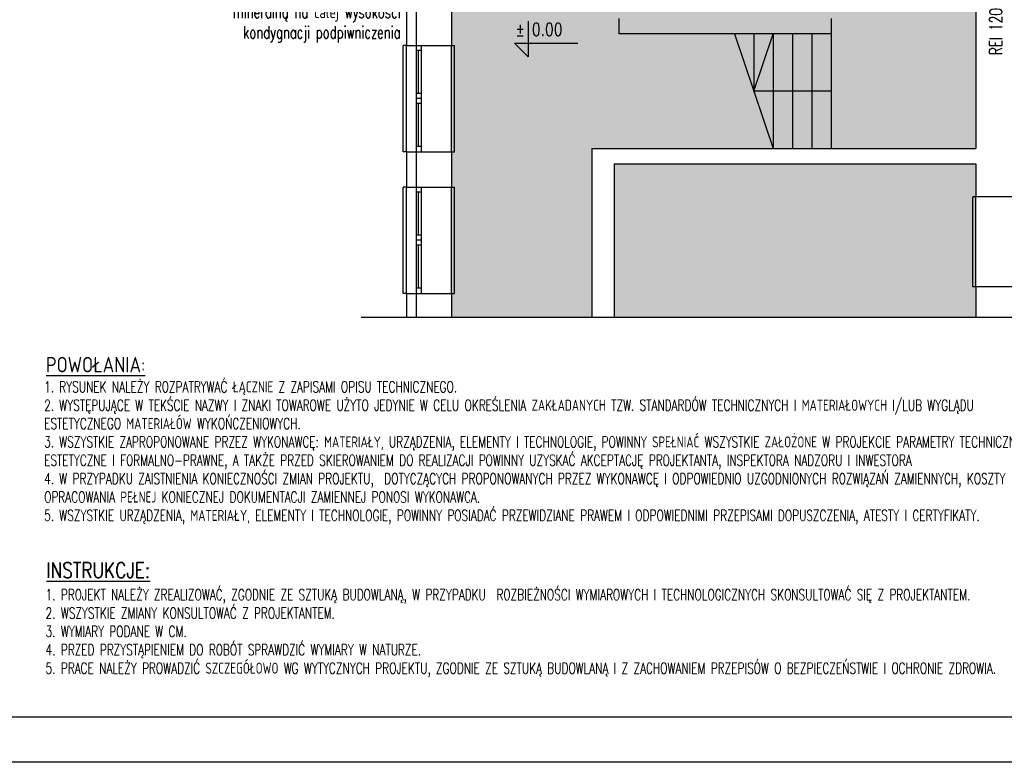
# Model space of a CAD drawing. Header units: millimetres. Extents: x 31969 to 285678, y -69766 to -1123.
# Tile 76 of 161: x 140257 to 141787, y -12023 to -10870. Entities that reach past the tile are written whole.
import ezdxf
from ezdxf.lldxf.tags import DXFTag

# ---------------------------------------------------------------- set-up
doc = ezdxf.new("R2010")
doc.units = ezdxf.units.MM
doc.linetypes.add('ACAD_ISO02W100', pattern=[15, 12, -3])
for name, color, linetype in [('a-izolacja 1', 3, 'Continuous'), ('a-koty', 1, 'Continuous'), ('a-opis 1', 3, 'Continuous'), ('a-opis 2', 1, 'Continuous'), ('a-opis 3', 15, 'Continuous'), ('a-ramka', 7, 'Continuous'), ('a-schody', 3, 'Continuous'), ('a-stolarka okienna', 3, 'Continuous'), ('a-szkło', 4, 'Continuous'), ('a-szraf', 252, 'Continuous'), ('a-ściany istniejące murowane', 6, 'Continuous')]:
    doc.layers.add(name, color=color, linetype=linetype)
doc.styles.add('IREK', font='simplex.shx', dxfattribs={"width": 0.8})
doc.styles.add('RS01507', font='romans.shx', dxfattribs={"width": 0.7, "height": 0.15})
doc.styles.add('WYMIAR', font='romans.shx', dxfattribs={"width": 0.8})
tags = doc.linetypes.add('DASHED', pattern=[0.75, 0.5, -0.25]).pattern_tags.tags
tags[6:7] = [DXFTag(74, 4), DXFTag(75, 0), DXFTag(340, '0'), DXFTag(46, 1.0), DXFTag(50, 0.0), DXFTag(44, 0.0), DXFTag(45, 0.0)]
tags[4:5] = [DXFTag(74, 4), DXFTag(75, 0), DXFTag(340, '0'), DXFTag(46, 1.0), DXFTag(50, 0.0), DXFTag(44, 0.0), DXFTag(45, 0.0)]

msp = doc.modelspace()

# ---------------------------------------------------------------- hatches: boundary and pattern name
at = {"layer": 'a-szraf', "ltscale": 30}
h = msp.add_hatch(dxfattribs=at)
h.set_pattern_fill('DOTS', color=256, scale=3)
h.set_pattern_definition([(0, (0, -3342.232), (2.38125, 4.7625), [0, -4.7625])])
h.paths.add_polyline_path([(141743.07, -11094.1), (141181.07, -11094.1), (141181.07, -11332.6), (141743.07, -11332.6)])
h.paths.add_polyline_path([(141743.07, -10690.1), (140928.07, -10690.1), (140928.07, -11070.1), (141146.07, -11070.1), (141743.07, -11070.1)])
h.paths.add_polyline_path([(141146.07, -11070.1), (140928.07, -11070.1), (140928.07, -11332.6), (141146.07, -11332.6)])

# ---------------------------------------------------------------- linework, layer by layer
at = {"layer": 'a-izolacja 1'}
for p, q in [((140873.07, -10855.1), (140873.07, -10910.1)), ((140873.07, -11075.1), (140873.07, -11130.1)), ((140873.07, -11295.1), (140873.07, -11332.6))]:
    msp.add_line(p, q, dxfattribs=at)
at = {"layer": 'a-koty'}
msp.add_lwpolyline([(141047.1, -10872.14), (141047.1, -10928.02), (141025.88, -10906.79), (141124.53, -10906.79)], dxfattribs=at)
at = {"layer": 'a-ramka', "ltscale": 0.5}
for points in [[(147493.33, -12023.13), (139893.33, -12023.13), (139893.33, -9053.13), (147493.33, -9053.13)], [(140143.33, -9123.13), (147423.33, -9123.13), (147423.33, -11953.13), (140143.33, -11953.13)]]:
    msp.add_lwpolyline(points, close=True, dxfattribs=at)
at = {"layer": 'a-schody'}
for p, q in [((141188.07, -10868.1), (141188.07, -10892.1)), ((141518.07, -10868.1), (141518.07, -10892.1)), ((141518.07, -10892.1), (141188.07, -10892.1)), ((141368.07, -10892.1), (141428.07, -11070.1)), ((141398.07, -10892.1), (141398.07, -10981.1)), ((141398.07, -10981.1), (141428.07, -10892.1)), ((141428.07, -10892.1), (141428.07, -11070.1)), ((141458.07, -10892.1), (141458.07, -11070.1)), ((141488.07, -10892.1), (141488.07, -11070.1)), ((141518.07, -10892.1), (141518.07, -11070.1)), ((141518.07, -10981.1), (141398.07, -10981.1))]:
    msp.add_line(p, q, dxfattribs=at)
at = {"layer": 'a-stolarka okienna', "ltscale": 40}
for p, q in [((140858.07, -10910.1), (140853.07, -10910.1)), ((140853.07, -11075.1), (140853.07, -10910.1)), ((140928.07, -10910.1), (140933.07, -10910.1)), ((140933.07, -11075.1), (140933.07, -10910.1)), ((140858.07, -11075.1), (140853.07, -11075.1)), ((140928.07, -11075.1), (140933.07, -11075.1)), ((140858.07, -11130.1), (140853.07, -11130.1)), ((140853.07, -11295.1), (140853.07, -11130.1)), ((140928.07, -11130.1), (140933.07, -11130.1)), ((140933.07, -11295.1), (140933.07, -11130.1)), ((141743.07, -11145.1), (141738.07, -11145.1)), ((141738.07, -11285.1), (141738.07, -11145.1)), ((141743.07, -11285.1), (141738.07, -11285.1)), ((140858.07, -11295.1), (140853.07, -11295.1)), ((140928.07, -11295.1), (140933.07, -11295.1))]:
    msp.add_line(p, q, dxfattribs=at)
at = {"layer": 'a-stolarka okienna', "linetype": 'DASHED', "lineweight": 25, "ltscale": 20}
for p, q in [((140858.07, -11075.1), (140858.07, -10910.1)), ((140928.07, -11075.1), (140928.07, -10910.1)), ((140858.07, -11295.1), (140858.07, -11130.1)), ((140928.07, -11295.1), (140928.07, -11130.1)), ((141743.07, -11285.1), (141743.07, -11145.1))]:
    msp.add_line(p, q, dxfattribs=at)
at = {"layer": 'a-stolarka okienna'}
for p, q in [((140873.07, -10910.1), (140873.07, -11075.1)), ((140881.07, -10917.87), (140873.07, -10917.87)), ((140881.07, -10910.1), (140881.07, -11074.87)), ((140881.07, -10984.71), (140873.07, -10984.71)), ((140881.07, -10992.6), (140873.07, -10992.6)), ((140881.07, -11000.37), (140873.07, -11000.37)), ((140881.07, -11066.87), (140873.07, -11066.87)), ((140873.07, -11130.1), (140873.07, -11295.1)), ((140881.07, -11130.1), (140881.07, -11294.87)), ((140881.07, -11137.87), (140873.07, -11137.87)), ((140881.07, -11204.71), (140873.07, -11204.71)), ((140881.07, -11212.6), (140873.07, -11212.6)), ((140881.07, -11220.37), (140873.07, -11220.37)), ((140881.07, -11286.87), (140873.07, -11286.87))]:
    msp.add_line(p, q, dxfattribs=at)
at = {"layer": 'a-szkło', "ltscale": 2}
for p, q in [((140877.07, -10984.71), (140877.07, -10917.87)), ((140877.07, -11066.87), (140877.07, -11000.37)), ((140877.07, -11204.71), (140877.07, -11137.87)), ((140877.07, -11286.87), (140877.07, -11220.37))]:
    msp.add_line(p, q, dxfattribs=at)
at = {"layer": 'a-ściany istniejące murowane'}
for p, q in [((141743.07, -10690.1), (141743.07, -11070.1)), ((140858.07, -10855.1), (140858.07, -10910.1)), ((140928.07, -10855.1), (140928.07, -10910.1)), ((140858.07, -10910.1), (140928.07, -10910.1)), ((140858.07, -11075.1), (140858.07, -11130.1)), ((140858.07, -11075.1), (140928.07, -11075.1)), ((140928.07, -11075.1), (140928.07, -11130.1)), ((141146.07, -11070.1), (141743.07, -11070.1)), ((141146.07, -11070.1), (141146.07, -11332.6)), ((141181.07, -11094.1), (141743.07, -11094.1)), ((141181.07, -11094.1), (141181.07, -11332.6)), ((141743.07, -11094.1), (141743.07, -11145.1)), ((140858.07, -11130.1), (140928.07, -11130.1)), ((141813.07, -11145.1), (141743.07, -11145.1)), ((141743.07, -11285.1), (141743.07, -11332.6)), ((141813.07, -11285.1), (141743.07, -11285.1)), ((140858.07, -11295.1), (140858.07, -11332.6)), ((140858.07, -11295.1), (140928.07, -11295.1)), ((140928.07, -11295.1), (140928.07, -11332.6)), ((141858.07, -11332.6), (140788.07, -11332.6))]:
    msp.add_line(p, q, dxfattribs=at)

# ---------------------------------------------------------------- texts
at = {"layer": 'a-koty', "insert": (141027.31, -10875.29), "char_height": 19.8, "width": 462.9754, "attachment_point": 1, "style": 'WYMIAR'}
msp.add_mtext('%%P 0.00', dxfattribs=at)
at = {"layer": 'a-opis 1', "ltscale": 40, "insert": (140849, -10905.51), "char_height": 18.9125, "attachment_point": 9, "style": 'RS01507'}
msp.add_mtext_dynamic_manual_height_columns('\\pt94.563;Wymiana styropianu na wełnę mineralną na całej wysokości kondygnacji podpiwniczenia', width=388.2025, gutter_width=12.5, heights=[0], dxfattribs=at)
at = {"layer": 'a-opis 1', "ltscale": 40, "char_height": 17.10272, "attachment_point": 1, "style": 'RS01507'}
for s, insert, width in [('1. RYSUNEK NALEŻY ROZPATRYWAĆ ŁĄCZNIE Z ZAPISAMI OPISU TECHNICZNEGO.\\P2. WYSTĘPUJĄCE W TEKŚCIE NAZWY I ZNAKI TOWAROWE UŻYTO JEDYNIE W CELU OKREŚLENIA ZAKŁADANYCH TZW. STANDARDÓW TECHNICZNYCH I MATERIAŁOWYCH I/LUB WYGLĄDU ESTETYCZNEGO MATERIAŁÓW WYKOŃCZENIOWYCH.\\P3. WSZYSTKIE ZAPROPONOWANE PRZEZ WYKONAWCĘ: MATERIAŁY, URZĄDZENIA, ELEMENTY I TECHNOLOGIE, POWINNY SPEŁNIAĆ WSZYSTKIE ZAŁOŻONE W PROJEKCIE PARAMETRY TECHNICZNE, ESTETYCZNE I FORMALNO-PRAWNE, A TAKŻE PRZED SKIEROWANIEM DO REALIZACJI POWINNY UZYSKAĆ AKCEPTACJĘ PROJEKTANTA, INSPEKTORA NADZORU I INWESTORA\\P4. W PRZYPADKU ZAISTNIENIA KONIECZNOŚCI ZMIAN PROJEKTU,  DOTYCZĄCYCH PROPONOWANYCH PRZEZ WYKONAWCĘ I ODPOWIEDNIO UZGODNIONYCH ROZWIĄZAŃ ZAMIENNYCH, KOSZTY  OPRACOWANIA PEŁNEJ KONIECZNEJ DOKUMENTACJI ZAMIENNEJ PONOSI WYKONAWCA.\\P5. WSZYSTKIE URZĄDZENIA, MATERIAŁY, ELEMENTY I TECHNOLOGIE, POWINNY POSIADAĆ PRZEWIDZIANE PRAWEM I ODPOWIEDNIMI PRZEPISAMI DOPUSZCZENIA, ATESTY I CERTYFIKATY.', (140295.31, -11431.65), 1688.6407), ('1. PROJEKT NALEŻY ZREALIZOWAĆ, ZGODNIE ZE SZTUKĄ BUDOWLANĄ, W PRZYPADKU  ROZBIEŻNOŚCI WYMIAROWYCH I TECHNOLOGICZNYCH SKONSULTOWAĆ SIĘ Z PROJEKTANTEM. \\P2. WSZYSTKIE ZMIANY KONSULTOWAĆ Z PROJEKTANTEM.\\P3. WYMIARY PODANE W CM.\\P4. PRZED PRZYSTĄPIENIEM DO ROBÓT SPRAWDZIĆ WYMIARY W NATURZE.\\P5. PRACE NALEŻY PROWADZIĆ SZCZEGÓŁOWO WG WYTYCZNYCH PROJEKTU, ZGODNIE ZE SZTUKĄ BUDOWLANĄ I Z ZACHOWANIEM PRZEPISÓW O BEZPIECZEŃSTWIE I OCHRONIE ZDROWIA.\\P{\\C14;   }', (140297.65, -11754.4), 1825.5351)]:
    msp.add_mtext(s, dxfattribs=dict(at, insert=insert, width=width))
at = {"layer": 'a-opis 2', "linetype": 'ACAD_ISO02W100', "ltscale": 0.5, "char_height": 24.007, "width": 295.3757, "attachment_point": 1, "style": 'IREK'}
for s, insert in [('{\\LPOWOŁANIA:}', (140298.23, -11393.68)), ('{\\LINSTRUKCJE:}', (140298.8, -11712.91))]:
    msp.add_mtext(s, dxfattribs=dict(at, insert=insert))
at = {"layer": 'a-opis 3', "ltscale": 40, "insert": (141783.75, -11120.48), "char_height": 19.613, "width": 649.6209, "attachment_point": 7, "rotation": 90, "style": 'RS01507'}
msp.add_mtext('{\\W7.2638;  }REI 120', dxfattribs=at)

doc.saveas('drawing.dxf')
